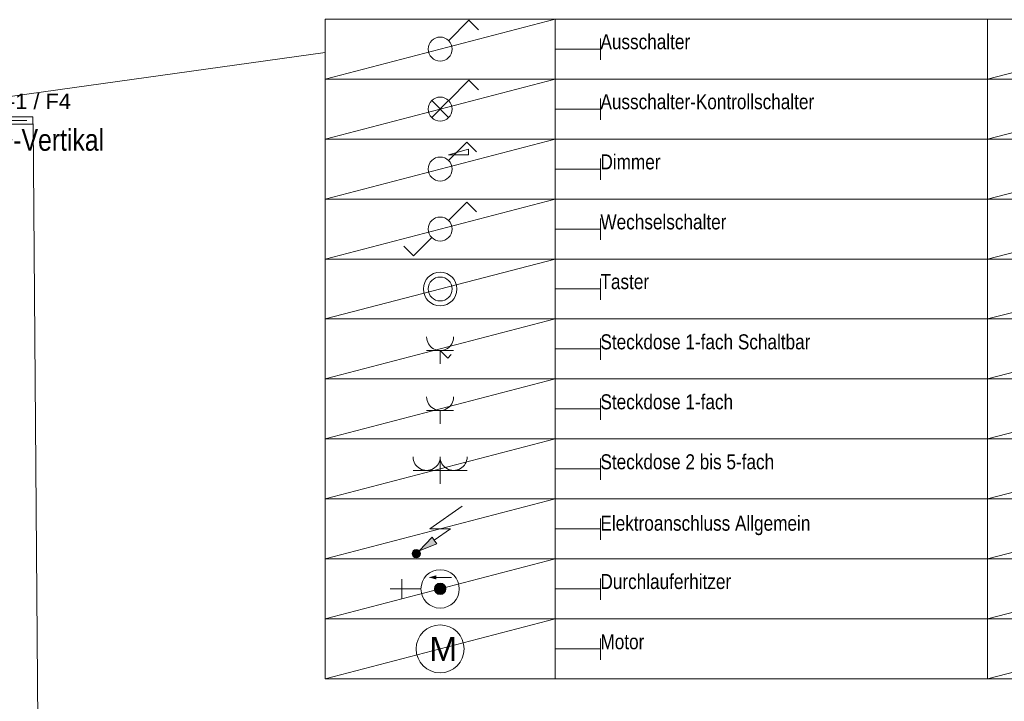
# Model space of a CAD drawing. Extents: x -321 to 526, y -52 to 542.
# Tile 54 of 56: x 243 to 408, y 343 to 457. Entities that reach past the tile are written whole.
import ezdxf
from ezdxf.lldxf.tags import DXFTag

# ---------------------------------------------------------------- set-up
doc = ezdxf.new("R2010")
doc.units = 0
doc.layers.get('0').update_dxf_attribs({"lineweight": 35})
doc.layers.add('D-501 Deckenspiegel Gebäude', color=7, linetype='Continuous', lineweight=25)
doc.layers.add('E_Legende', color=7, linetype='Continuous', lineweight=18)
for name, color, linetype, lineweight, true_color in [('E_445_Allgemeinbeleuchtung', 7, 'Continuous', 18, 0xf7d209), ('E_449_Niederspannungsinstallationen_Elektro', 1, 'Continuous', 18, 0xff0000), ('E_449_Niederspannungsinstallationen_Stromkreise', 1, 'Continuous', 25, 0xff0000), ('X_Geometrie', 3, 'Continuous', 50, 0x00ff00)]:
    doc.layers.add(name, color=color, linetype=linetype, lineweight=lineweight, true_color=true_color)
doc.layers.add('E_Hilfslinie Legende', color=7, linetype='Continuous', lineweight=13, true_color=0xffcccc, plot=False)
doc.styles.get("Standard").update_dxf_attribs({"font": 'arial.ttf'})
tags = doc.linetypes.add('PUNKT2_S9', pattern=[0.025, 0, -0.025]).pattern_tags.tags
tags[6:7] = [DXFTag(74, 4), DXFTag(75, 0), DXFTag(340, '0'), DXFTag(46, 1.0), DXFTag(50, 0.0), DXFTag(44, 0.0), DXFTag(45, 0.0)]
tags[4:5] = [DXFTag(74, 4), DXFTag(75, 0), DXFTag(340, '0'), DXFTag(46, 1.0), DXFTag(50, 0.0), DXFTag(44, 0.0), DXFTag(45, 0.0)]

# ---------------------------------------------------------------- blocks, each defined once
blk = doc.blocks.new('Referenz-A07MYS7IRK', base_point=(-281.01, -47.12))
at = {"layer": 'D-501 Deckenspiegel Gebäude', "color": 0, "linetype": 'PUNKT2_S9', "lineweight": 13, "ltscale": 0.13}
blk.add_line((210.53, 439.65), (294.36, 451.29), dxfattribs=at)
at = {"layer": 'D-501 Deckenspiegel Gebäude', "color": 0, "lineweight": 13}
for p, q in [((209.51, 439.1), (245.65, 439.4)), ((245.65, 439.4), (246.82, 293.67))]:
    blk.add_line(p, q, dxfattribs=at)
blk = doc.blocks.new('T5 1-flammig 21W-A07MYSOKRK', base_point=(240.84, 439.38))
at = {"color": 0, "lineweight": -2}
for p, q in [((240.84, 440.58), (245.64, 440.58)), ((240.84, 439.38), (240.84, 440.58)), ((241.87, 440.58), (244.62, 440.58)), ((245.64, 439.38), (245.64, 440.58)), ((240.84, 439.38), (245.64, 439.38)), ((241.84, 439.98), (244.64, 439.98)), ((241.87, 439.38), (244.62, 439.38))]:
    blk.add_line(p, q, dxfattribs=at)
blk = doc.blocks.new('Bauteilbeschriftung-A07MYSOMRK', base_point=(235.56, 441.87))
at = {"color": 0, "linetype": 'ByBlock', "lineweight": -2, "ltscale": 0.25, "insert": (236.43, 444.47), "char_height": 2.6, "attachment_point": 1}
blk.add_mtext('{\\fArial;UV-1 / F4}', dxfattribs=at)
blk = doc.blocks.new('MText-A07MYSOORK', base_point=(234.35, 434.93))
at = {"color": 0, "lineweight": -2, "insert": (234.35, 438.53), "char_height": 3.6, "attachment_point": 1}
blk.add_mtext('{\\fArial Narrow;LED-Vertikal}', dxfattribs=at)
blk = doc.blocks.new('Blockreferenz-A07MYSPURK', base_point=(294.36, 446.88))
at = {"color": 0, "linetype": 'ByBlock', "lineweight": -2, "ltscale": 0.13}
for p, q in [((294.36, 446.88), (332.77, 456.88)), ((294.36, 446.88), (294.36, 456.88)), ((294.36, 456.88), (332.77, 456.88)), ((332.77, 456.88), (332.77, 446.88)), ((332.77, 456.88), (332.77, 446.88)), ((332.77, 446.88), (332.77, 456.88)), ((332.77, 456.88), (404.89, 456.88)), ((404.89, 456.88), (404.89, 446.88)), ((340.3, 450.06), (340.3, 453.62)), ((332.77, 451.88), (340.3, 451.88)), ((332.77, 446.88), (294.36, 446.88)), ((404.89, 446.88), (332.77, 446.88))]:
    blk.add_line(p, q, dxfattribs=at)
blk = doc.blocks.new('Blockreferenz-A07MYSQ4RK', base_point=(294.36, 406.88))
at = {"color": 0, "linetype": 'ByBlock', "lineweight": -2, "ltscale": 0.13}
for p, q in [((294.36, 406.88), (332.77, 416.88)), ((294.36, 406.88), (294.36, 416.88)), ((294.36, 416.88), (332.77, 416.88)), ((332.77, 416.88), (332.77, 406.88)), ((332.77, 416.88), (332.77, 406.88)), ((332.77, 406.88), (332.77, 416.88)), ((332.77, 416.88), (404.89, 416.88)), ((404.89, 416.88), (404.89, 406.88)), ((340.3, 410.06), (340.3, 413.62)), ((332.77, 411.88), (340.3, 411.88)), ((332.77, 406.88), (294.36, 406.88)), ((404.89, 406.88), (332.77, 406.88))]:
    blk.add_line(p, q, dxfattribs=at)
blk = doc.blocks.new('Blockreferenz-A07MYSQ6RK', base_point=(294.36, 436.88))
at = {"color": 0, "linetype": 'ByBlock', "lineweight": -2, "ltscale": 0.13}
for p, q in [((294.36, 436.88), (332.77, 446.88)), ((294.36, 436.88), (294.36, 446.88)), ((294.36, 446.88), (332.77, 446.88)), ((332.77, 446.88), (332.77, 436.88)), ((332.77, 446.88), (332.77, 436.88)), ((332.77, 436.88), (332.77, 446.88)), ((332.77, 446.88), (404.89, 446.88)), ((404.89, 446.88), (404.89, 436.88)), ((340.3, 440.06), (340.3, 443.62)), ((332.77, 441.88), (340.3, 441.88)), ((332.77, 436.88), (294.36, 436.88)), ((404.89, 436.88), (332.77, 436.88))]:
    blk.add_line(p, q, dxfattribs=at)
blk = doc.blocks.new('Blockreferenz-A07MYSQ8RK', base_point=(294.36, 426.88))
at = {"color": 0, "linetype": 'ByBlock', "lineweight": -2, "ltscale": 0.13}
for p, q in [((294.36, 426.88), (332.77, 436.88)), ((294.36, 426.88), (294.36, 436.88)), ((294.36, 436.88), (332.77, 436.88)), ((332.77, 436.88), (332.77, 426.88)), ((332.77, 436.88), (332.77, 426.88)), ((332.77, 426.88), (332.77, 436.88)), ((332.77, 436.88), (404.89, 436.88)), ((404.89, 436.88), (404.89, 426.88)), ((340.3, 430.06), (340.3, 433.62)), ((332.77, 431.88), (340.3, 431.88)), ((332.77, 426.88), (294.36, 426.88)), ((404.89, 426.88), (332.77, 426.88))]:
    blk.add_line(p, q, dxfattribs=at)
blk = doc.blocks.new('Blockreferenz-A07MYSQARK', base_point=(294.36, 376.88))
at = {"color": 0, "linetype": 'ByBlock', "lineweight": -2, "ltscale": 0.13}
for p, q in [((294.36, 376.88), (332.77, 386.88)), ((294.36, 376.88), (294.36, 386.88)), ((294.36, 386.88), (332.77, 386.88)), ((332.77, 386.88), (332.77, 376.88)), ((332.77, 386.88), (332.77, 376.88)), ((332.77, 376.88), (332.77, 386.88)), ((332.77, 386.88), (404.89, 386.88)), ((404.89, 386.88), (404.89, 376.88)), ((340.3, 380.06), (340.3, 383.62)), ((332.77, 381.88), (340.3, 381.88)), ((332.77, 376.88), (294.36, 376.88)), ((404.89, 376.88), (332.77, 376.88))]:
    blk.add_line(p, q, dxfattribs=at)
blk = doc.blocks.new('Blockreferenz-A07MYSQCRK', base_point=(294.36, 366.88))
at = {"color": 0, "linetype": 'ByBlock', "lineweight": -2, "ltscale": 0.13}
for p, q in [((294.36, 366.88), (332.77, 376.88)), ((294.36, 366.88), (294.36, 376.88)), ((294.36, 376.88), (332.77, 376.88)), ((332.77, 376.88), (332.77, 366.88)), ((332.77, 376.88), (332.77, 366.88)), ((332.77, 366.88), (332.77, 376.88)), ((332.77, 376.88), (404.89, 376.88)), ((404.89, 376.88), (404.89, 366.88)), ((340.3, 370.06), (340.3, 373.62)), ((332.77, 371.88), (340.3, 371.88)), ((332.77, 366.88), (294.36, 366.88)), ((404.89, 366.88), (332.77, 366.88))]:
    blk.add_line(p, q, dxfattribs=at)
blk = doc.blocks.new('Blockreferenz-A07MYSQERK', base_point=(294.36, 396.88))
at = {"color": 0, "linetype": 'ByBlock', "lineweight": -2, "ltscale": 0.13}
for p, q in [((294.36, 396.88), (332.77, 406.88)), ((294.36, 396.88), (294.36, 406.88)), ((294.36, 406.88), (332.77, 406.88)), ((332.77, 406.88), (332.77, 396.88)), ((332.77, 406.88), (332.77, 396.88)), ((332.77, 396.88), (332.77, 406.88)), ((332.77, 406.88), (404.89, 406.88)), ((404.89, 406.88), (404.89, 396.88)), ((340.3, 400.06), (340.3, 403.62)), ((332.77, 401.88), (340.3, 401.88)), ((332.77, 396.88), (294.36, 396.88)), ((404.89, 396.88), (332.77, 396.88))]:
    blk.add_line(p, q, dxfattribs=at)
blk = doc.blocks.new('Blockreferenz-A07MYSQGRK', base_point=(294.36, 416.88))
at = {"color": 0, "linetype": 'ByBlock', "lineweight": -2, "ltscale": 0.13}
for p, q in [((294.36, 416.88), (332.77, 426.88)), ((294.36, 416.88), (294.36, 426.88)), ((294.36, 426.88), (332.77, 426.88)), ((332.77, 426.88), (332.77, 416.88)), ((332.77, 426.88), (332.77, 416.88)), ((332.77, 416.88), (332.77, 426.88)), ((332.77, 426.88), (404.89, 426.88)), ((404.89, 426.88), (404.89, 416.88)), ((340.3, 420.06), (340.3, 423.62)), ((332.77, 421.88), (340.3, 421.88)), ((332.77, 416.88), (294.36, 416.88)), ((404.89, 416.88), (332.77, 416.88))]:
    blk.add_line(p, q, dxfattribs=at)
blk = doc.blocks.new('Blockreferenz-A07MYSQIRK', base_point=(294.36, 386.88))
at = {"color": 0, "linetype": 'ByBlock', "lineweight": -2, "ltscale": 0.13}
for p, q in [((294.36, 386.88), (332.77, 396.88)), ((294.36, 386.88), (294.36, 396.88)), ((294.36, 396.88), (332.77, 396.88)), ((332.77, 396.88), (332.77, 386.88)), ((332.77, 396.88), (332.77, 386.88)), ((332.77, 386.88), (332.77, 396.88)), ((332.77, 396.88), (404.89, 396.88)), ((404.89, 396.88), (404.89, 386.88)), ((340.3, 390.06), (340.3, 393.62)), ((332.77, 391.88), (340.3, 391.88)), ((332.77, 386.88), (294.36, 386.88)), ((404.89, 386.88), (332.77, 386.88))]:
    blk.add_line(p, q, dxfattribs=at)
blk = doc.blocks.new('Blockreferenz-A07MYSQKRK', base_point=(294.36, 356.88))
at = {"color": 0, "linetype": 'ByBlock', "lineweight": -2, "ltscale": 0.13}
for p, q in [((294.36, 356.88), (332.77, 366.88)), ((294.36, 356.88), (294.36, 366.88)), ((294.36, 366.88), (332.77, 366.88)), ((332.77, 366.88), (332.77, 356.88)), ((332.77, 366.88), (332.77, 356.88)), ((332.77, 356.88), (332.77, 366.88)), ((332.77, 366.88), (404.89, 366.88)), ((404.89, 366.88), (404.89, 356.88)), ((340.3, 360.06), (340.3, 363.62)), ((332.77, 361.88), (340.3, 361.88)), ((332.77, 356.88), (294.36, 356.88)), ((404.89, 356.88), (332.77, 356.88))]:
    blk.add_line(p, q, dxfattribs=at)
blk = doc.blocks.new('Blockreferenz-A07MYSQMRK', base_point=(294.36, 346.88))
at = {"color": 0, "linetype": 'ByBlock', "lineweight": -2, "ltscale": 0.13}
for p, q in [((294.36, 346.88), (294.36, 346.88)), ((294.36, 346.88), (332.77, 346.88)), ((332.77, 346.88), (332.77, 346.88)), ((332.77, 346.88), (332.77, 346.88)), ((332.77, 346.88), (332.77, 346.88)), ((332.77, 346.88), (332.77, 346.88)), ((332.77, 346.88), (404.89, 346.88)), ((404.89, 346.88), (404.89, 346.88))]:
    blk.add_line(p, q, dxfattribs=at)
blk = doc.blocks.new('Blockreferenz-A07MYSQORK', base_point=(294.36, 346.88))
at = {"color": 0, "linetype": 'ByBlock', "lineweight": -2, "ltscale": 0.13}
for p, q in [((294.36, 346.88), (332.77, 356.88)), ((294.36, 346.88), (294.36, 356.88)), ((294.36, 356.88), (332.77, 356.88)), ((332.77, 356.88), (332.77, 346.88)), ((332.77, 356.88), (332.77, 346.88)), ((332.77, 346.88), (332.77, 356.88)), ((332.77, 356.88), (404.89, 356.88)), ((404.89, 356.88), (404.89, 346.88)), ((340.3, 350.06), (340.3, 353.62)), ((332.77, 351.88), (340.3, 351.88)), ((332.77, 346.88), (294.36, 346.88)), ((404.89, 346.88), (332.77, 346.88))]:
    blk.add_line(p, q, dxfattribs=at)
blk = doc.blocks.new('Blockreferenz-A07MYSQQRK', base_point=(404.89, 416.88))
at = {"color": 0, "linetype": 'ByBlock', "lineweight": -2, "ltscale": 0.13}
for p, q in [((404.89, 416.88), (443.31, 426.88)), ((404.89, 416.88), (404.89, 426.88)), ((404.89, 426.88), (443.31, 426.88)), ((443.31, 426.88), (443.31, 416.88)), ((443.31, 426.88), (443.31, 416.88)), ((443.31, 416.88), (443.31, 426.88)), ((443.31, 426.88), (515.43, 426.88)), ((450.84, 420.06), (450.84, 423.62)), ((443.31, 421.88), (450.84, 421.88)), ((443.31, 416.88), (404.89, 416.88)), ((515.43, 416.88), (443.31, 416.88))]:
    blk.add_line(p, q, dxfattribs=at)
blk = doc.blocks.new('Blockreferenz-A07MYSQSRK', base_point=(404.89, 346.88))
at = {"color": 0, "linetype": 'ByBlock', "lineweight": -2, "ltscale": 0.13}
for p, q in [((404.89, 346.88), (404.89, 346.88)), ((404.89, 346.88), (443.31, 346.88)), ((443.31, 346.88), (443.31, 346.88)), ((443.31, 346.88), (443.31, 346.88)), ((443.31, 346.88), (443.31, 346.88)), ((443.31, 346.88), (443.31, 346.88)), ((443.31, 346.88), (515.43, 346.88))]:
    blk.add_line(p, q, dxfattribs=at)
blk = doc.blocks.new('Blockreferenz-A07MYSQURK', base_point=(404.89, 356.88))
at = {"color": 0, "linetype": 'ByBlock', "lineweight": -2, "ltscale": 0.13}
for p, q in [((404.89, 356.88), (443.31, 366.88)), ((404.89, 356.88), (404.89, 366.88)), ((404.89, 366.88), (443.31, 366.88)), ((443.31, 366.88), (443.31, 356.88)), ((443.31, 366.88), (443.31, 356.88)), ((443.31, 356.88), (443.31, 366.88)), ((443.31, 366.88), (515.43, 366.88)), ((450.84, 360.06), (450.84, 363.62)), ((443.31, 361.88), (450.84, 361.88)), ((443.31, 356.88), (404.89, 356.88)), ((515.43, 356.88), (443.31, 356.88))]:
    blk.add_line(p, q, dxfattribs=at)
blk = doc.blocks.new('Blockreferenz-A07MYSR0RK', base_point=(404.89, 426.88))
at = {"color": 0, "linetype": 'ByBlock', "lineweight": -2, "ltscale": 0.13}
for p, q in [((404.89, 426.88), (443.31, 436.88)), ((404.89, 426.88), (404.89, 436.88)), ((404.89, 436.88), (443.31, 436.88)), ((443.31, 436.88), (443.31, 426.88)), ((443.31, 436.88), (443.31, 426.88)), ((443.31, 426.88), (443.31, 436.88)), ((443.31, 436.88), (515.43, 436.88)), ((450.84, 430.06), (450.84, 433.62)), ((443.31, 431.88), (450.84, 431.88)), ((443.31, 426.88), (404.89, 426.88)), ((515.43, 426.88), (443.31, 426.88))]:
    blk.add_line(p, q, dxfattribs=at)
blk = doc.blocks.new('Blockreferenz-A07MYSR4RK', base_point=(404.89, 436.88))
at = {"color": 0, "linetype": 'ByBlock', "lineweight": -2, "ltscale": 0.13}
for p, q in [((404.89, 436.88), (443.31, 446.88)), ((404.89, 436.88), (404.89, 446.88)), ((404.89, 446.88), (443.31, 446.88)), ((443.31, 446.88), (443.31, 436.88)), ((443.31, 446.88), (443.31, 436.88)), ((443.31, 436.88), (443.31, 446.88)), ((443.31, 446.88), (515.43, 446.88)), ((450.84, 440.06), (450.84, 443.62)), ((443.31, 441.88), (450.84, 441.88)), ((443.31, 436.88), (404.89, 436.88)), ((515.43, 436.88), (443.31, 436.88))]:
    blk.add_line(p, q, dxfattribs=at)
blk = doc.blocks.new('Blockreferenz-A07MYSR8RK', base_point=(404.89, 396.88))
at = {"color": 0, "linetype": 'ByBlock', "lineweight": -2, "ltscale": 0.13}
for p, q in [((404.89, 396.88), (443.31, 406.88)), ((404.89, 396.88), (404.89, 406.88)), ((404.89, 406.88), (443.31, 406.88)), ((443.31, 406.88), (443.31, 396.88)), ((443.31, 406.88), (443.31, 396.88)), ((443.31, 396.88), (443.31, 406.88)), ((443.31, 406.88), (515.43, 406.88)), ((450.84, 400.06), (450.84, 403.62)), ((443.31, 401.88), (450.84, 401.88)), ((443.31, 396.88), (404.89, 396.88)), ((515.43, 396.88), (443.31, 396.88))]:
    blk.add_line(p, q, dxfattribs=at)
blk = doc.blocks.new('Blockreferenz-A07MYSRARK', base_point=(404.89, 366.88))
at = {"color": 0, "linetype": 'ByBlock', "lineweight": -2, "ltscale": 0.13}
for p, q in [((404.89, 366.88), (443.31, 376.88)), ((404.89, 366.88), (404.89, 376.88)), ((404.89, 376.88), (443.31, 376.88)), ((443.31, 376.88), (443.31, 366.88)), ((443.31, 376.88), (443.31, 366.88)), ((443.31, 366.88), (443.31, 376.88)), ((443.31, 376.88), (515.43, 376.88)), ((450.84, 370.06), (450.84, 373.62)), ((443.31, 371.88), (450.84, 371.88)), ((443.31, 366.88), (404.89, 366.88)), ((515.43, 366.88), (443.31, 366.88))]:
    blk.add_line(p, q, dxfattribs=at)
blk = doc.blocks.new('Blockreferenz-A07MYSRCRK', base_point=(404.89, 346.88))
at = {"color": 0, "linetype": 'ByBlock', "lineweight": -2, "ltscale": 0.13}
for p, q in [((404.89, 346.88), (443.31, 356.88)), ((404.89, 346.88), (404.89, 356.88)), ((404.89, 356.88), (443.31, 356.88)), ((443.31, 356.88), (443.31, 346.88)), ((443.31, 356.88), (443.31, 346.88)), ((443.31, 346.88), (443.31, 356.88)), ((443.31, 356.88), (515.43, 356.88)), ((450.84, 350.06), (450.84, 353.62)), ((443.31, 351.88), (450.84, 351.88)), ((443.31, 346.88), (404.89, 346.88)), ((515.43, 346.88), (443.31, 346.88))]:
    blk.add_line(p, q, dxfattribs=at)
blk = doc.blocks.new('Blockreferenz-A07MYSRERK', base_point=(404.89, 446.88))
at = {"layer": 'E_Hilfslinie Legende', "linetype": 'ByBlock', "ltscale": 0.13}
for p, q in [((404.89, 446.88), (443.31, 456.88)), ((404.89, 446.88), (404.89, 456.88)), ((404.89, 456.88), (443.31, 456.88)), ((443.31, 456.88), (443.31, 446.88)), ((443.31, 456.88), (443.31, 446.88)), ((443.31, 446.88), (443.31, 456.88)), ((443.31, 456.88), (515.43, 456.88)), ((450.84, 450.06), (450.84, 453.62)), ((443.31, 451.88), (450.84, 451.88)), ((443.31, 446.88), (404.89, 446.88)), ((515.43, 446.88), (443.31, 446.88))]:
    blk.add_line(p, q, dxfattribs=at)
blk = doc.blocks.new('Blockreferenz-A07MYSRGRK', base_point=(404.89, 406.88))
at = {"color": 0, "linetype": 'ByBlock', "lineweight": -2, "ltscale": 0.13}
for p, q in [((404.89, 406.88), (443.31, 416.88)), ((404.89, 406.88), (404.89, 416.88)), ((404.89, 416.88), (443.31, 416.88)), ((443.31, 416.88), (443.31, 406.88)), ((443.31, 416.88), (443.31, 406.88)), ((443.31, 406.88), (443.31, 416.88)), ((443.31, 416.88), (515.43, 416.88)), ((450.84, 410.06), (450.84, 413.62)), ((443.31, 411.88), (450.84, 411.88)), ((443.31, 406.88), (404.89, 406.88)), ((515.43, 406.88), (443.31, 406.88))]:
    blk.add_line(p, q, dxfattribs=at)
blk = doc.blocks.new('Blockreferenz-A07MYSRMRK', base_point=(404.89, 386.88))
at = {"color": 0, "linetype": 'ByBlock', "lineweight": -2, "ltscale": 0.13}
for p, q in [((404.89, 386.88), (443.31, 396.88)), ((404.89, 386.88), (404.89, 396.88)), ((404.89, 396.88), (443.31, 396.88)), ((443.31, 396.88), (443.31, 386.88)), ((443.31, 396.88), (443.31, 386.88)), ((443.31, 386.88), (443.31, 396.88)), ((443.31, 396.88), (515.43, 396.88)), ((450.84, 390.06), (450.84, 393.62)), ((443.31, 391.88), (450.84, 391.88)), ((443.31, 386.88), (404.89, 386.88)), ((515.43, 386.88), (443.31, 386.88))]:
    blk.add_line(p, q, dxfattribs=at)
blk = doc.blocks.new('Blockreferenz-A07MYSRQRK', base_point=(404.89, 376.88))
at = {"color": 0, "linetype": 'ByBlock', "lineweight": -2, "ltscale": 0.13}
for p, q in [((404.89, 376.88), (443.31, 386.88)), ((404.89, 376.88), (404.89, 386.88)), ((404.89, 386.88), (443.31, 386.88)), ((443.31, 386.88), (443.31, 376.88)), ((443.31, 386.88), (443.31, 376.88)), ((443.31, 376.88), (443.31, 386.88)), ((443.31, 386.88), (515.43, 386.88)), ((450.84, 380.06), (450.84, 383.62)), ((443.31, 381.88), (450.84, 381.88)), ((443.31, 376.88), (404.89, 376.88)), ((515.43, 376.88), (443.31, 376.88))]:
    blk.add_line(p, q, dxfattribs=at)
blk = doc.blocks.new('MText-A07MYSRSRK', base_point=(340.3, 421.82))
at = {"color": 0, "linetype": 'ByBlock', "lineweight": -2, "ltscale": 0.18, "insert": (340.3, 424.32), "char_height": 2.5, "attachment_point": 1}
blk.add_mtext('{\\fArial Narrow;Wechselschalter}', dxfattribs=at)
blk = doc.blocks.new('Durchlauferhitzer-A07MYSRYRK', base_point=(305.24, 358.68))
at = {"lineweight": -2}
blk.add_hatch(color=0, dxfattribs=at).paths.add_polyline_path([(314.52, 361.88), (314.49, 362.13), (314.39, 362.36), (314.24, 362.56), (314.04, 362.71), (313.81, 362.81), (313.56, 362.84), (313.31, 362.81), (313.08, 362.71), (312.88, 362.56), (312.73, 362.36), (312.63, 362.13), (312.6, 361.88), (312.63, 361.63), (312.73, 361.4), (312.88, 361.2), (313.08, 361.05), (313.31, 360.95), (313.56, 360.92), (313.81, 360.95), (314.04, 361.05), (314.24, 361.2), (314.39, 361.4), (314.49, 361.63)])
at = {"color": 0, "lineweight": -2}
for p, q in [((307.16, 360.28), (307.16, 363.48)), ((312.92, 363.8), (315.48, 363.8)), ((310.36, 361.88), (305.24, 361.88))]:
    blk.add_line(p, q, dxfattribs=at)
for radius in [3.2, 0.96]:
    blk.add_circle((313.56, 361.88), radius, dxfattribs=at)
blk.add_solid([(312.92, 364.14), (311.64, 363.8), (312.92, 363.46)], dxfattribs=at)
blk = doc.blocks.new('MText-A07MYSS0RK', base_point=(340.3, 391.82))
at = {"color": 0, "linetype": 'ByBlock', "lineweight": -2, "ltscale": 0.18, "insert": (340.3, 394.32), "char_height": 2.5, "attachment_point": 1}
blk.add_mtext('{\\fArial Narrow;Steckdose 1-fach}', dxfattribs=at)
blk = doc.blocks.new('Taster-A07MYSS6RK', base_point=(310.76, 409.08))
at = {"color": 0, "lineweight": -2}
for radius in [2.8, 2]:
    blk.add_circle((313.56, 411.88), radius, dxfattribs=at)
blk = doc.blocks.new('MText-A07MYSS8RK', base_point=(340.3, 361.86))
at = {"color": 0, "linetype": 'ByBlock', "lineweight": -2, "ltscale": 0.18, "insert": (340.3, 364.36), "char_height": 2.5, "attachment_point": 1}
blk.add_mtext('{\\fArial Narrow;Durchlauferhitzer}', dxfattribs=at)
blk = doc.blocks.new('Wechselschalter-A07MYSSARK', base_point=(307.51, 417.42))
at = {"color": 0, "lineweight": -2}
for p, q in [((314.98, 423.29), (318.02, 426.34)), ((318.02, 426.34), (319.61, 424.74)), ((312.15, 420.46), (309.1, 417.42)), ((309.1, 417.42), (307.51, 419.02))]:
    blk.add_line(p, q, dxfattribs=at)
blk.add_circle((313.56, 421.88), 2, dxfattribs=at)
blk = doc.blocks.new('S-Aus_ UP_ 1p-A07MYSSERK', base_point=(311.56, 449.88))
at = {"color": 0, "lineweight": -2}
for p, q in [((314.99, 453.31), (318.36, 456.68)), ((318.36, 456.68), (319.96, 455.08))]:
    blk.add_line(p, q, dxfattribs=at)
blk.add_circle((313.56, 451.88), 2, dxfattribs=at)
blk = doc.blocks.new('Steckdose -A07MYSSGRK', base_point=(311.31, 389.38))
at = {"color": 0, "lineweight": -2}
for p, q in [((311.31, 391.63), (315.81, 391.63)), ((313.56, 391.63), (313.56, 389.38))]:
    blk.add_line(p, q, dxfattribs=at)
blk.add_ellipse((313.56, 393.88), major_axis=(-2.25, 0), ratio=1, start_param=0, end_param=3.141593, dxfattribs=at)
blk = doc.blocks.new('Elektroanschluß-A07MYSSIRK', base_point=(308.87, 367.05))
at = {"lineweight": -2}
blk.add_hatch(color=0, dxfattribs=at).paths.add_polyline_path([(310.21, 367.46), (310.25, 367.71), (310.18, 368.11), (310.12, 368.2), (309.86, 368.37), (309.63, 368.44), (309.33, 368.41), (309.11, 368.26), (308.94, 368.05), (308.87, 367.75), (308.89, 367.55), (309.13, 367.2), (309.49, 367.05), (309.82, 367.08), (310.06, 367.25)])
at = {"color": 0, "lineweight": -2}
for p, q in [((317.26, 375.67), (311.83, 371.89)), ((311.83, 371.89), (315.29, 371.87)), ((315.29, 371.87), (312.59, 370)), ((310.06, 368.24), (312.24, 370.53)), ((312.24, 370.53), (312.59, 370)), ((312.59, 370), (312.99, 369.41)), ((312.99, 369.41), (310.06, 368.24))]:
    blk.add_line(p, q, dxfattribs=at)
blk.add_circle((309.57, 367.75), 0.7, dxfattribs=at)
blk.add_solid([(312.99, 369.41), (312.24, 370.53), (310.06, 368.25)], dxfattribs=at)
blk = doc.blocks.new('Steckdose_ zweifach m. Schuko.-A07MYSSMRK', base_point=(309.06, 379.38))
at = {"color": 0, "lineweight": -2}
for p, q in [((313.56, 383.88), (313.56, 379.38)), ((309.06, 381.63), (318.06, 381.63))]:
    blk.add_line(p, q, dxfattribs=at)
for centre in [(311.31, 383.88), (315.81, 383.88)]:
    blk.add_ellipse(centre, major_axis=(-2.25, 0), ratio=1, start_param=0, end_param=3.141593, dxfattribs=at)
blk = doc.blocks.new('MText-A07MYSSORK', base_point=(340.3, 381.82))
at = {"color": 0, "linetype": 'ByBlock', "lineweight": -2, "ltscale": 0.18, "insert": (340.3, 384.32), "char_height": 2.5, "attachment_point": 1}
blk.add_mtext('{\\fArial Narrow;Steckdose 2 bis 5-fach}', dxfattribs=at)
blk = doc.blocks.new('MText-A07MYSSWRK', base_point=(340.3, 451.86))
at = {"color": 0, "linetype": 'ByBlock', "lineweight": -2, "ltscale": 0.18, "insert": (340.3, 454.36), "char_height": 2.5, "attachment_point": 1}
blk.add_mtext('{\\fArial Narrow;Ausschalter}', dxfattribs=at)
blk = doc.blocks.new('MText-A07MYSSYRK', base_point=(340.3, 411.86))
at = {"color": 0, "linetype": 'ByBlock', "lineweight": -2, "ltscale": 0.18, "insert": (340.3, 414.36), "char_height": 2.5, "attachment_point": 1}
blk.add_mtext('{\\fArial Narrow;Taster}', dxfattribs=at)
blk = doc.blocks.new('MText-A07MYST2RK', base_point=(340.3, 371.58))
at = {"color": 0, "linetype": 'ByBlock', "lineweight": -2, "ltscale": 0.18, "insert": (340.3, 374.08), "char_height": 2.5, "attachment_point": 1}
blk.add_mtext('{\\fArial Narrow;Elektroanschluss Allgemein}', dxfattribs=at)
blk = doc.blocks.new('MText-A07MYSUORK', base_point=(340.3, 351.82))
at = {"color": 0, "linetype": 'ByBlock', "lineweight": -2, "ltscale": 0.18, "insert": (340.3, 354.32), "char_height": 2.5, "attachment_point": 1}
blk.add_mtext('{\\fArial Narrow;Motor}', dxfattribs=at)
blk = doc.blocks.new('Motor-A07MYSUQRK', base_point=(309.56, 347.88))
at = {"color": 0, "lineweight": -2}
blk.add_circle((313.56, 351.88), 4, dxfattribs=at)
at = {"color": 0, "lineweight": -2, "insert": (311.75, 353.88), "char_height": 4, "attachment_point": 1}
blk.add_mtext('{\\fArial;M}', dxfattribs=at)
blk = doc.blocks.new('MText-A07MYSUURK', base_point=(340.3, 401.82))
at = {"color": 0, "linetype": 'ByBlock', "lineweight": -2, "ltscale": 0.18, "insert": (340.3, 404.32), "char_height": 2.5, "attachment_point": 1}
blk.add_mtext('{\\fArial Narrow;Steckdose 1-fach Schaltbar}', dxfattribs=at)
blk = doc.blocks.new('Steckdose -A07MYSUWRK', base_point=(311.31, 399.38))
at = {"color": 0, "lineweight": -2}
for p, q in [((311.31, 401.63), (315.81, 401.63)), ((313.56, 401.63), (313.56, 399.38))]:
    blk.add_line(p, q, dxfattribs=at)
blk.add_ellipse((313.56, 403.88), major_axis=(-2.25, 0), ratio=1, start_param=0, end_param=3.141593, dxfattribs=at)
blk = doc.blocks.new('Dimmer-A07MYSV6RK', base_point=(311.56, 429.88))
at = {"color": 0, "lineweight": -2}
for p, q in [((314.98, 433.29), (318.02, 436.34)), ((318.02, 436.34), (319.61, 434.74)), ((318.28, 435.18), (314.98, 434.24)), ((314.98, 434.24), (318.28, 434.24)), ((318.28, 434.24), (318.28, 435.18))]:
    blk.add_line(p, q, dxfattribs=at)
blk.add_circle((313.56, 431.88), 2, dxfattribs=at)
blk = doc.blocks.new('MText-A07MYSV8RK', base_point=(340.3, 441.86))
at = {"color": 0, "linetype": 'ByBlock', "lineweight": -2, "ltscale": 0.18, "insert": (340.3, 444.36), "char_height": 2.5, "attachment_point": 1}
blk.add_mtext('{\\fArial Narrow;Ausschalter-Kontrollschalter}', dxfattribs=at)
blk = doc.blocks.new('MText-A07MYSVARK', base_point=(340.3, 431.82))
at = {"color": 0, "linetype": 'ByBlock', "lineweight": -2, "ltscale": 0.18, "insert": (340.3, 434.32), "char_height": 2.5, "attachment_point": 1}
blk.add_mtext('{\\fArial Narrow;Dimmer}', dxfattribs=at)
blk = doc.blocks.new('S-Aus+K_ UP_ 1p-A07MYSVCRK', base_point=(311.56, 439.88))
at = {"color": 0, "lineweight": -2}
for p, q in [((314.99, 443.31), (318.36, 446.68)), ((318.36, 446.68), (319.96, 445.08)), ((312.15, 443.29), (314.98, 440.46)), ((312.15, 440.46), (314.98, 443.29))]:
    blk.add_line(p, q, dxfattribs=at)
blk.add_circle((313.56, 441.88), 2, dxfattribs=at)

msp = doc.modelspace()

# ---------------------------------------------------------------- linework, layer by layer
at = {"layer": 'E_449_Niederspannungsinstallationen_Elektro', "color": 1, "linetype": 'Continuous', "ltscale": 0.18, "true_color": 0xff0000}
for p, q in [((313.56, 401.63), (314.83, 400.36)), ((314.83, 400.36), (315.42, 400.96))]:
    msp.add_line(p, q, dxfattribs=at)

# ---------------------------------------------------------------- block references
at = {"color": 251, "lineweight": 25, "ltscale": 0.25, "true_color": 0x585858}
msp.add_blockref('Referenz-A07MYS7IRK', (-281.01, -47.12), dxfattribs=at)
at = {"layer": 'E_445_Allgemeinbeleuchtung', "ltscale": 0.18}
msp.add_blockref('T5 1-flammig 21W-A07MYSOKRK', (240.84, 439.38), dxfattribs=at)
at = {"layer": 'E_449_Niederspannungsinstallationen_Elektro', "linetype": 'Continuous', "ltscale": 0.18}
msp.add_blockref('MText-A07MYSOORK', (234.35, 434.93), dxfattribs=at)
at = {"layer": 'E_449_Niederspannungsinstallationen_Stromkreise', "ltscale": 0.25}
msp.add_blockref('Bauteilbeschriftung-A07MYSOMRK', (235.56, 441.87), dxfattribs=at)
at = {"layer": 'E_Hilfslinie Legende', "ltscale": 0.13}
for name, p in [('Blockreferenz-A07MYSPURK', (294.36, 446.88)), ('Blockreferenz-A07MYSQ6RK', (294.36, 436.88)), ('Blockreferenz-A07MYSR4RK', (404.89, 436.88)), ('Blockreferenz-A07MYSQ8RK', (294.36, 426.88)), ('Blockreferenz-A07MYSR0RK', (404.89, 426.88)), ('Blockreferenz-A07MYSQGRK', (294.36, 416.88)), ('Blockreferenz-A07MYSQQRK', (404.89, 416.88)), ('Blockreferenz-A07MYSQ4RK', (294.36, 406.88)), ('Blockreferenz-A07MYSRGRK', (404.89, 406.88)), ('Blockreferenz-A07MYSQERK', (294.36, 396.88)), ('Blockreferenz-A07MYSR8RK', (404.89, 396.88)), ('Blockreferenz-A07MYSQIRK', (294.36, 386.88)), ('Blockreferenz-A07MYSRMRK', (404.89, 386.88)), ('Blockreferenz-A07MYSQARK', (294.36, 376.88)), ('Blockreferenz-A07MYSRQRK', (404.89, 376.88)), ('Blockreferenz-A07MYSQCRK', (294.36, 366.88)), ('Blockreferenz-A07MYSRARK', (404.89, 366.88)), ('Blockreferenz-A07MYSQKRK', (294.36, 356.88)), ('Blockreferenz-A07MYSQURK', (404.89, 356.88)), ('Blockreferenz-A07MYSQORK', (294.36, 346.88)), ('Blockreferenz-A07MYSRCRK', (404.89, 346.88)), ('Blockreferenz-A07MYSQMRK', (294.36, 346.88)), ('Blockreferenz-A07MYSQSRK', (404.89, 346.88))]:
    msp.add_blockref(name, p, dxfattribs=at)
at = {"layer": 'E_Legende', "color": 1, "linetype": 'Continuous', "ltscale": 0.18, "true_color": 0xff0000}
for name, p in [('S-Aus_ UP_ 1p-A07MYSSERK', (311.56, 449.88)), ('S-Aus+K_ UP_ 1p-A07MYSVCRK', (311.56, 439.88)), ('Dimmer-A07MYSV6RK', (311.56, 429.88)), ('Wechselschalter-A07MYSSARK', (307.51, 417.42)), ('Taster-A07MYSS6RK', (310.76, 409.08)), ('Steckdose -A07MYSUWRK', (311.31, 399.38)), ('Steckdose -A07MYSSGRK', (311.31, 389.38)), ('Steckdose_ zweifach m. Schuko.-A07MYSSMRK', (309.06, 379.38)), ('Elektroanschluß-A07MYSSIRK', (308.87, 367.05)), ('Durchlauferhitzer-A07MYSRYRK', (305.24, 358.68)), ('Motor-A07MYSUQRK', (309.56, 347.88))]:
    msp.add_blockref(name, p, dxfattribs=at)
at = {"layer": 'E_Legende', "ltscale": 0.18}
for name, p in [('MText-A07MYSSWRK', (340.3, 451.86)), ('MText-A07MYSV8RK', (340.3, 441.86)), ('MText-A07MYSVARK', (340.3, 431.82)), ('MText-A07MYSRSRK', (340.3, 421.82)), ('MText-A07MYSSYRK', (340.3, 411.86)), ('MText-A07MYSUURK', (340.3, 401.82)), ('MText-A07MYSS0RK', (340.3, 391.82)), ('MText-A07MYSSORK', (340.3, 381.82)), ('MText-A07MYST2RK', (340.3, 371.58)), ('MText-A07MYSS8RK', (340.3, 361.86)), ('MText-A07MYSUORK', (340.3, 351.82))]:
    msp.add_blockref(name, p, dxfattribs=at)
at = {"layer": 'X_Geometrie', "ltscale": 0.5}
msp.add_blockref('Blockreferenz-A07MYSRERK', (404.89, 446.88), dxfattribs=at)

doc.saveas('drawing.dxf')
